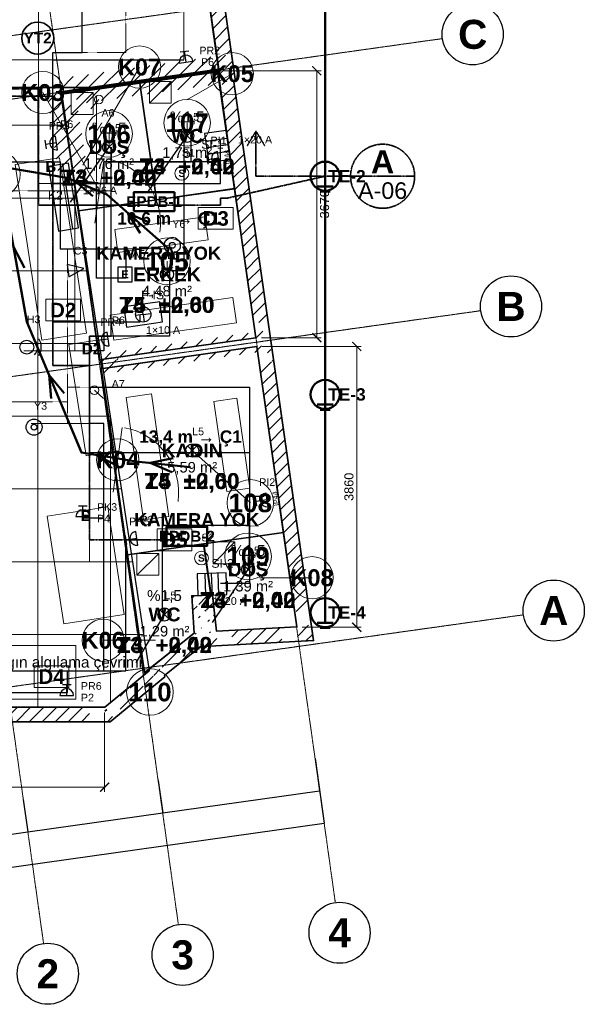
# Model space of a CAD drawing. Header units: millimetres. Extents: x -4770 to 15512, y -5017 to 16972.
# Tile 3 of 4: x 7753 to 15512, y -4085 to 9452. Entities that reach past the tile are written whole.
import ezdxf
from ezdxf.enums import TextEntityAlignment as Align

# ---------------------------------------------------------------- set-up
doc = ezdxf.new("R2010")
doc.units = ezdxf.units.MM
doc.linetypes.add('DASHDOT', pattern=[3.556, 2.54, -0.508, 0, -0.508])
doc.linetypes.add('DASHED', pattern=[1.524, 1.27, -0.254])
for name, color, linetype, lineweight in [('A-DUVAR-MEVCUT', 8, 'Continuous', 35), ('A-DUVAR-YENI', 1, 'Continuous', 35), ('A-EKIPMAN', 9, 'Continuous', 18), ('A-KAPI', 8, 'Continuous', 18), ('A-KESIT-HAT', 1, 'DASHDOT', 35), ('A-MAHAL', 250, 'Continuous', 18), ('A-MOBILYA', 9, 'Continuous', 18), ('A-TAVAN-KAPAK', 150, 'Continuous', 18), ('A-TAVAN-SINIR', 150, 'Continuous', 25), ('A-TAVAN-YAZI', 150, 'Continuous', 13), ('A-YANGIN-EKIP', 1, 'Continuous', 35), ('A-YANGIN-KACIS', 3, 'Continuous', 50), ('A-YAZI', 7, 'Continuous', 13), ('A-ZEMIN-DERZ', 253, 'Continuous', 13), ('A-ZEMIN-SINIR', 30, 'Continuous', 25), ('A-ZEMIN-YAZI', 30, 'Continuous', 13), ('E-AYD-ACIL', 3, 'Continuous', 25), ('E-AYD-ANAHTAR', 2, 'Continuous', 18), ('E-AYD-DOWNLIGHT', 2, 'Continuous', 25), ('E-AYD-LINYE', 2, 'Continuous', 25), ('E-AYD-SORTI', 2, 'DASHED', 18), ('E-KUVVET-CIHAZ', 5, 'Continuous', 25), ('E-KUVVET-LINYE', 5, 'Continuous', 25), ('E-KUVVET-PRIZ', 5, 'Continuous', 25), ('E-TOPRAK-BARA', 3, 'Continuous', 50), ('E-TOPRAK-ELEKTROT', 3, 'Continuous', 50), ('E-TOPRAK-ILETKEN', 3, 'DASHDOT', 35), ('E-TOPRAK-SERIT', 3, 'Continuous', 50), ('E-TOPRAK-YAZI', 3, 'Continuous', 13), ('E-YAZI', 7, 'Continuous', 13), ('E-ZAYIF-KAMERA', 6, 'Continuous', 25), ('E-ZAYIF-LINYE', 6, 'DASHED', 13), ('E-ZAYIF-SES', 6, 'Continuous', 25), ('E-ZAYIF-TAVA', 6, 'Continuous', 18), ('E-ZAYIF-YANGIN', 1, 'Continuous', 25), ('G-AKS-BALON', 8, 'Continuous', 25), ('G-AKS-HAT', 8, 'DASHDOT', 18), ('G-OLCU', 7, 'Continuous', 13), ('G-OLCU-ZINCIR', 7, 'Continuous', 13)]:
    doc.layers.add(name, color=color, linetype=linetype, lineweight=lineweight)
doc.styles.add('GYM', font='arial.ttf')
doc.styles.add('GYM-B', font='arialbd.ttf')
doc.styles.add('OpenSansCondensed-Light', font='OpenSansCondensed-Light.ttf')
doc.dimstyles.new('EZDXF', dxfattribs={"dimtxt": 0.25, "dimasz": 0.175, "dimexe": 0.375, "dimexo": 0.125, "dimgap": 0.1, "dimtad": 1, "dimlfac": 100, "dimzin": 12, "dimdsep": 46, "dimtxsty": 'OpenSansCondensed-Light', "dimblk": 'ARCHTICK', "dimcen": 2.5, "dimazin": 3, "dimtfac": 0.5, "dimtmove": 2, "dimatfit": 3})
doc.dimstyles.new('GYM-50', dxfattribs={"dimscale": 50, "dimtxt": 2.5, "dimasz": 2.5, "dimexe": 1.25, "dimexo": 1.5, "dimgap": 0.9, "dimtad": 1, "dimdec": 0, "dimtxsty": 'GYM', "dimblk": 'ARCHTICK', "dimcen": 2.5, "dimclrd": 7, "dimclre": 7, "dimclrt": 7, "dimazin": 3, "dimtfac": 1, "dimtmove": 0, "dimatfit": 3, "dimlwd": 18, "dimlwe": 13})

# ---------------------------------------------------------------- blocks, each defined once
blk = doc.blocks.new('_ARCHTICK')
at = {"color": 0, "linetype": 'BYBLOCK', "const_width": 0.15}
blk.add_lwpolyline([(-0.5, -0.5), (0.5, 0.5)], dxfattribs=at)
blk = doc.blocks.new('E_DOWNLIGHT')
for p, q in [((-64, -64), (64, 64)), ((-64, 64), (64, -64))]:
    blk.add_line(p, q)
blk.add_circle((0, 0), 90)
at = {"style": 'GYM'}
blk.add_attdef('LINYE', (0, 210), '', height=105, dxfattribs=at)
blk = doc.blocks.new('E_ACIL')
blk.add_lwpolyline([(-100, -100), (100, -100), (100, 100), (-100, 100)], close=True)
at = {"style": 'GYM-B'}
blk.add_text('E', height=110, dxfattribs=at).set_placement((0, 0), align=Align.MIDDLE_CENTER)
at = {"style": 'GYM'}
blk.add_attdef('KOD', (0, 230), '', height=105, dxfattribs=at)
blk = doc.blocks.new('E_ANAHTAR')
blk.add_line((0, 0), (130, 110))
blk.add_circle((0, 0), 60)
at = {"style": 'GYM'}
blk.add_attdef('KOD', (0, 240), '', height=105, dxfattribs=at)
blk = doc.blocks.new('E_SENSOR')
blk.add_circle((0, 0), 95)
at = {"style": 'GYM-B'}
blk.add_text('S', height=100, dxfattribs=at).set_placement((0, 0), align=Align.MIDDLE_CENTER)
at = {"style": 'GYM'}
blk.add_attdef('KOD', (0, 230), '', height=105, dxfattribs=at)
blk = doc.blocks.new('E_PRIZ')
for p, q in [((-60, 150), (60, 150)), ((0, 0), (0, 150)), ((-95, 0), (95, 0))]:
    blk.add_line(p, q)
blk.add_arc((0, 0), 95, 0, 180)
at = {"style": 'GYM'}
for tag, p in [('KOD', (195, 80)), ('LINYE', (195, -80))]:
    blk.add_attdef(tag, p, '', height=105, dxfattribs=at)
blk = doc.blocks.new('E_PRIZ_IP44')
for p, q in [((-60, 150), (60, 150)), ((0, 0), (0, 150)), ((-95, 0), (95, 0))]:
    blk.add_line(p, q)
blk.add_arc((0, 0), 95, 0, 180)
at = {"style": 'GYM'}
blk.add_text('IP44', height=70, dxfattribs=at).set_placement((0, -120), align=Align.MIDDLE_CENTER)
blk.add_attdef('KOD', (205, 80), '', height=105, dxfattribs=at)
blk = doc.blocks.new('M_KLIMA_IC')
blk.add_line((-450, -60), (450, -60))
blk.add_lwpolyline([(-450, -140), (450, -140), (450, 140), (-450, 140)], close=True)
at = {"style": 'GYM'}
for tag, p, height in [('KOD', (0, 215), 120), ('KAPASITE', (0, -270), 105)]:
    blk.add_attdef(tag, p, '', height=height, dxfattribs=at)
blk = doc.blocks.new('M_ISITICI')
for p, q in [((-90, -150), (-90, 150)), ((0, -150), (0, 150)), ((90, -150), (90, 150))]:
    blk.add_line(p, q)
blk.add_lwpolyline([(-200, -150), (200, -150), (200, 150), (-200, 150)], close=True)
at = {"style": 'GYM'}
for tag, p, height in [('KOD', (0, 225), 120), ('GUC', (0, -285), 105)]:
    blk.add_attdef(tag, p, '', height=height, dxfattribs=at)
blk = doc.blocks.new('M_FAN')
for q in [(-105, 0), (0, 105), (105, 0), (0, -105)]:
    blk.add_line((0, 0), q)
blk.add_lwpolyline([(-250, -140), (250, -140), (250, 140), (-250, 140)], close=True)
blk.add_circle((0, 0), 105)
at = {"style": 'GYM'}
for tag, p, height in [('KOD', (0, 210), 120), ('TANIM', (0, -270), 105)]:
    blk.add_attdef(tag, p, '', height=height, dxfattribs=at)
blk = doc.blocks.new('E_KAMERA')
blk.add_lwpolyline([(-110, -85), (110, 0), (-110, 85)], close=True)
at = {"style": 'GYM'}
blk.add_attdef('KOD', (0, 210), '', height=105, dxfattribs=at)
blk = doc.blocks.new('E_HOPARLOR')
blk.add_circle((0, 0), 95)
for radius, start, end in [(150, -45, 45), (200, -35, 35)]:
    blk.add_arc((0, 0), radius, start, end)
at = {"style": 'GYM'}
blk.add_attdef('KOD', (0, 330), '', height=105, dxfattribs=at)
blk = doc.blocks.new('E_DEDEKTOR')
for radius in [110, 40]:
    blk.add_circle((0, 0), radius)
at = {"style": 'GYM'}
blk.add_attdef('KOD', (0, 240), '', height=105, dxfattribs=at)

msp = doc.modelspace()

# ---------------------------------------------------------------- hatches: boundary and pattern name
at = {"layer": 'A-DUVAR-MEVCUT'}
h = msp.add_hatch(dxfattribs=at)
h.set_pattern_fill('ANSI31', scale=40)
h.paths.add_polyline_path([(11012, 4959), (11563, 1104), (11760.98784, 1132.29865), (11209.98784, 4987.29865)])
h.paths.add_polyline_path([(11353, 1092.99729), (11563, 1104), (11532.98444, 1314), (11735.01704, 1314), (11773, 1048.25716), (11773, 914.72839), (11377.37373, 894), (11353, 894)])
h.paths.add_polyline_path([(11563, 1104), (10456, 1046), (10466.46442, 846.27395), (11573.46442, 904.27395)])
h.paths.add_polyline_path([(10432.29032, 1256), (10456, 1046), (10666, 1057.00271), (10666, 856.72839), (10278.39157, 836.42009), (10275.47486, 862.25383), (10246, 838.72565), (10246, 1256)])
h.paths.add_polyline_path([(10456, 1046), (10400, 1542), (10201.26266, 1519.56191), (10257.26266, 1023.56191)])
h.paths.add_polyline_path([(10190, 1332), (10190, 1534.60563), (10400, 1542), (10423.70968, 1332)])
h.paths.add_polyline_path([(10400, 1542), (10116, 1532), (10123.03789, 1332.12387), (10407.03789, 1342.12387)])
h.paths.add_polyline_path([(10326, 1322), (10129.89105, 1322), (10116, 1532), (10326, 1539.39437)])
h.paths.add_polyline_path([(10116, 1532), (10150, 1018), (10349.56388, 1031.20072), (10315.56388, 1545.20072)])
h.paths.add_polyline_path([(9940, 850.36842), (10150, 1018), (10136.10895, 1228), (10360, 1228), (10360, 840.69587), (10278.39157, 836.42009), (10275.47486, 862.25383), (10207.50852, 808), (9940, 808)])
h.paths.add_polyline_path([(10150, 1018), (9527.47436, 521.07164), (9652.24609, 364.7642), (10274.77173, 861.69256)])
h.paths.add_polyline_path([(9317.47436, 322.81752), (9531, 498), (9527.47436, 521.07164), (9737.47436, 688.70322), (9737.47436, 408.70048), (9618.47696, 311.07164), (9317.47436, 311.07164)])
h.paths.add_polyline_path([(9527.47436, 521.07164), (9531, 498), (9728.70495, 528.21182), (9725.17931, 551.28346)])
h.paths.add_polyline_path([(9321, 325.71005), (9531, 498), (9527.47436, 521.07164), (9741, 691.51754), (9741, 411.59301), (9590.35551, 288), (9321, 288)])
h.paths.add_polyline_path([(9531, 498), (8924, 0), (9050.85552, -154.62108), (9657.85552, 343.37892)])
h.paths.add_polyline_path([(9134, -86.40699), (8995.54426, -200), (8714, -200), (8714, 0), (8924, 0), (9134, 172.28995)])
h.paths.add_polyline_path([(8924, 0), (3241, 0), (3241, -200), (8924, -200)])
h.paths.add_polyline_path([(3067.59807, 210), (3241, 0), (3451, 0), (3451, -200), (3146.77475, -200), (3031, -59.78993), (3031, 210)])
h.paths.add_polyline_path([(3241, 0), (1957, 1555), (1802.78013, 1427.65703), (3086.78013, -127.34297)])
h.paths.add_polyline_path([(1858.5625, 1345), (1957, 1555), (2130.40193, 1345)])
h.paths.add_polyline_path([(1957, 1555), (1732, 1075), (1913.09179, 990.11322), (2138.09179, 1470.11322)])
h.paths.add_polyline_path([(1522, 904.11387), (1522, 1106.32697), (1732, 1075), (1830.4375, 1285), (1942, 1285), (1942, 1051.78408), (1854.44496, 865), (1784.19936, 865)])
h.paths.add_polyline_path([(1732, 1075), (579, 1247), (549.49132, 1049.18888), (1702.49132, 877.18888)])
h.paths.add_polyline_path([(557.26033, 1457), (579, 1247), (789, 1215.67303), (789, 1037), (631.19936, 1037), (396.03926, 1072.08026), (369, 1333.27294), (369, 1457)])
h.paths.add_polyline_path([(579, 1247), (0, 6840), (-198.93685, 6819.40561), (380.06315, 1226.40561)])
h.paths.add_polyline_path([(210, 6856.82218), (0, 6840), (21.73967, 6630), (-179.32916, 6630), (-210, 6926.27294), (-210, 7023.81848), (116.83741, 7050), (210, 7050)])
h.paths.add_polyline_path([(0, 6840), (1136, 6931), (1120.03003, 7130.36138), (-15.96997, 7039.36138)])
h.paths.add_polyline_path([(1094.75781, 7141), (1136, 6931), (926, 6914.17782), (926, 7141)])
h.paths.add_polyline_path([(1136, 6931), (853, 8372), (656.74886, 8333.45796), (939.74886, 6892.45796)])
h.paths.add_polyline_path([(1063, 8394.4824), (853, 8372), (894.24219, 8162), (690.42172, 8162), (643, 8403.46539), (643, 8550.6605), (935.73101, 8582), (1063, 8582)])
h.paths.add_polyline_path([(853, 8372), (6392, 8965), (6370.70986, 9163.8636), (831.70986, 8570.8636)])
h.paths.add_polyline_path([(6359.19864, 9175), (6392, 8965), (6182, 8942.5176), (6182, 9175)])
h.paths.add_polyline_path([(6392, 8965), (5840, 12499), (5642.39599, 12468.13486), (6194.39599, 8934.13486)])
h.paths.add_polyline_path([(6050, 12524.49073), (5840, 12499), (5872.80136, 12289), (5670.37631, 12289), (5630, 12547.49617), (5630, 12674.9773), (5910.28884, 12709), (6050, 12709)])
h.paths.add_polyline_path([(5840, 12499), (9885, 12990), (9860.90001, 13188.54267), (5815.90001, 12697.54267)])
h.paths.add_polyline_path([(9915.16355, 12780), (9885, 12990), (9675, 12964.50927), (9675, 13165.9773), (9955.28884, 13200), (10056.88905, 13200), (10095, 12934.6698), (10095, 12780)])
h.paths.add_polyline_path([(9885, 12990), (10491, 8771), (10688.96826, 8799.43536), (10082.96826, 13018.43536)])
h.paths.add_polyline_path([(10500.33896, 8561), (10473, 8753), (10281, 8725.32836), (10281, 8741.19293), (10491, 8771), (10460.83645, 8981), (10662.88905, 8981), (10701, 8715.6698), (10701, 8598.80247), (10697.05334, 8598.24229), (10701, 8570.52514), (10701, 8561)])
h.paths.add_polyline_path([(10491, 8771), (8314, 8462), (8342.10598, 8263.98471), (10519.10598, 8572.98471)])
h.paths.add_polyline_path([(8524, 8472.10401), (8329, 8444), (8356.21177, 8252), (8346.09066, 8252), (8314, 8462), (8524, 8491.80707)])
h.paths.add_polyline_path([(8314, 8462), (8485.61987, 7338.92633), (8683.32482, 7369.13815), (8511.70495, 8492.21182)])
h.paths.add_polyline_path([(8455.85699, 7548.92633), (8485.61987, 7338.92633), (8453.52921, 7548.92633)])
h.paths.add_polyline_path([(8485.61987, 7338.92633), (8329, 8444), (8130.97892, 8415.93487), (8287.59879, 7310.8612)])
h.paths.add_polyline_path([(8539, 8474.26586), (8329, 8444), (8358.76288, 8234), (8348.84129, 8234), (8314, 8462), (8539, 8493.93615)])
h.paths.add_polyline_path([(8329, 8444), (10473, 8753), (10444.47015, 8950.95466), (8300.47015, 8641.95466)])
h.paths.add_polyline_path([(10502.90199, 8543), (10473, 8753), (10263, 8722.73414), (10263, 8738.63803), (10491, 8771), (10463.4219, 8963), (10665.4745, 8963), (10683, 8840.98663), (10683, 8543)])
h.paths.add_polyline_path([(10473, 8753), (10996, 5080), (11194.00282, 5108.1937), (10671.00282, 8781.1937)])
h.paths.add_polyline_path([(11024.72088, 4870), (11012, 4959), (10786, 4926.84981), (10786, 5050.16768), (10996, 5080), (10966.09801, 5290), (11168.11534, 5290), (11206, 5023.93814), (11206, 4870)])
h.paths.add_polyline_path([(10996, 5080), (8876.81642, 4778.95156), (8904.94574, 4580.93959), (11024.12932, 4881.98803)])
h.paths.add_polyline_path([(9086.81642, 4685.12827), (8895.31677, 4657.88601), (8876.81642, 4778.95156), (9086.81642, 4808.78389)])
h.paths.add_polyline_path([(8876.81642, 4778.95156), (8895.31677, 4657.88601), (9093.02171, 4688.09783), (9074.52136, 4809.16338)])
h.paths.add_polyline_path([(9105.31677, 4687.76008), (8895.31677, 4657.88601), (8876.81642, 4778.95156), (9105.31677, 4811.41202)])
h.paths.add_polyline_path([(8895.31677, 4657.88601), (11012, 4959), (10983.8321, 5157.00649), (8867.14886, 4855.8925)])
h.paths.add_polyline_path([(11042.01556, 4749), (11012, 4959), (10802, 4929.12593), (10802, 5052.44061), (10996, 5080), (10983.32725, 5169), (11185.34458, 5169), (11222, 4911.57103), (11222, 4910.09728), (11221.04179, 4909.96115), (11222, 4903.25716), (11222, 4749)])

# ---------------------------------------------------------------- linework, layer by layer
msp.add_lwpolyline([(11221.04179, 4909.96115), (11791.94357, 915.72091), (10278.39157, 836.42009), (10275.47486, 862.25383), (9742.65371, 436.93168), (9745.91018, 415.62146), (8995.54426, -200), (3146.77475, -200), (2003.97522, 1183.99787), (1849.85398, 855.2059), (396.03926, 1072.08026), (-220.01508, 7023.01622), (896.54259, 7112.45878), (614.68743, 8547.62938), (6162.00312, 9141.51965), (5610.45834, 12672.60525), (10055.14799, 13212.12135), (10717.45096, 8601.13749), (10697.05334, 8598.24229), (11222.20569, 4910.1265)], close=True, dxfattribs=at)
msp.add_lwpolyline([(9885, 12990), (10491, 8771), (8314, 8462), (8485.61987, 7338.92633), (8329, 8444), (10473, 8753), (10996, 5080), (8876.81642, 4778.95156), (8895.31677, 4657.88601), (11012, 4959), (11563, 1104), (10456, 1046), (10400, 1542), (10116, 1532), (10150, 1018), (9527.47436, 521.07164), (9531, 498), (8924, 0), (3241, 0)], dxfattribs=at)
at = {"layer": 'A-DUVAR-YENI'}
for points in [[(10473, 8753), (8329, 8444), (8849, 4775), (10996, 5080)], [(10475.81937, 8733.19972), (10704.18837, 7129.37691), (9632.65354, 6976.80062), (9404.28454, 8580.62343)], [(9403.29452, 8580.48246), (9631.66352, 6976.65965), (8558.61802, 6823.86825), (8331.29042, 8427.83935)], [(11012, 4959), (8868, 4654), (9466, 472), (10150, 1018), (10116, 1532), (10400, 1542), (10456, 1046), (11563, 1104)], [(11377.47369, 2402.01073), (11563, 1104), (10456, 1046), (10400, 1542), (10381.78418, 1541.3586), (10281.13339, 2245.24089)], [(10280.14346, 2245.09933), (10380.77907, 1541.32321), (10116, 1532), (10150, 1018), (9496.83309, 496.61238), (9463.16892, 491.79861), (9233.85158, 2095.4861)]]:
    msp.add_lwpolyline(points, close=True, dxfattribs=at)
at = {"layer": 'A-EKIPMAN'}
for points in [[(8301.8949, 7552.8534), (7689.02869, 7459.07169), (8058.1051, 5047.1466), (8670.97131, 5140.92831)], [(8815.52917, 5045.57862), (8430.01656, 4986.5869), (8664.47083, 3454.42138), (9049.98344, 3513.4131)], [(9188.61305, 1272.15913), (8961.72182, 2754.89996), (8131.38695, 2627.84087), (8358.27818, 1145.10004)], [(8525, 110), (8525, 850), (6075, 850), (6075, 110)]]:
    msp.add_lwpolyline(points, close=True, dxfattribs=at)
at = {"layer": 'A-KAPI'}
for p, q in [((8787.3721, 6654.37937), (8912.6279, 7545.62063)), ((9037.3721, 2954.37937), (9162.6279, 3845.62063))]:
    msp.add_line(p, q, dxfattribs=at)
for centre in [(8787.3721, 6654.37937), (9037.3721, 2954.37937)]:
    msp.add_arc(centre, 900, -8, 80, dxfattribs=at)
at = {"layer": 'A-KESIT-HAT'}
for p, q in [((11000, 7920), (10880, 7720)), ((11000, 7300), (11000, 7920)), ((11000, 7920), (11120, 7720)), ((12300, 7300), (11000, 7300)), ((12300, 7300), (13180, 7300))]:
    msp.add_line(p, q, dxfattribs=at)
msp.add_circle((12740, 7300), 440, dxfattribs=at)
at = {"layer": 'A-MAHAL'}
for p, q in [((8620, 7450), (9400, 8800.99963)), ((10050, 8350), (10673.53829, 8710)), ((8850, 7100), (8070, 8450.99963)), ((10054.23645, 7855.00017), (10054.23645, 8035.00017)), ((8981.23664, 7702.2495), (8981.23664, 7882.2495)), ((9777.09054, 5951.43909), (9777.09054, 6131.43909)), ((10122.70129, 3528.50033), (10922.70129, 2808.50033)), ((9100, 3400), (9100, 3400)), ((10890.77574, 1893.62044), (10890.77574, 2073.62044)), ((11050, 1780), (11770, 1780)), ((9620, 920), (8900, 920))]:
    msp.add_line(p, q, dxfattribs=at)
for points in [[(10207.46134, 6570), (10687.46134, 6570), (10687.46134, 6870), (10207.46134, 6870)], [(8110, 5310), (8590, 5310), (8590, 5610), (8110, 5610)], [(9640, 2150), (10120, 2150), (10120, 2450), (9640, 2450)], [(7950, 270), (8430, 270), (8430, 570), (7950, 570)]]:
    msp.add_lwpolyline(points, close=True, dxfattribs=at)
for centre, radius in [((9400, 8800.99963), 290), ((10673.53829, 8710), 290), ((8070, 8450.99963), 290), ((10054.23645, 8035.00017), 320), ((8981.23664, 7882.2495), 320), ((7439.23048, 7330), 320), ((9777.09054, 6131.43909), 320), ((9100, 3400), 290), ((10922.70129, 2808.50033), 320), ((10890.77574, 2073.62044), 320), ((11770, 1780), 290), ((8900, 920), 290), ((9542.088, 208.58984), 320)]:
    msp.add_circle(centre, radius, dxfattribs=at)
at = {"layer": 'A-MOBILYA'}
for points in [[(9058.45138, 6566.50755), (9103.4583, 6249.68839), (10341.03313, 6425.49665), (10296.02621, 6742.31581)], [(8998.13474, 5391.34292), (9047.36105, 5044.82197), (10730.46282, 5283.9212), (10681.23651, 5630.44215)], [(9561.81032, 4306.5688), (9215.33462, 4257.02493), (9455.97628, 2574.143), (9802.45197, 2623.68687)], [(10737.02973, 4247.3292), (10420.25195, 4202.03195), (10597.19435, 2964.61876), (10913.97212, 3009.91602)]]:
    msp.add_lwpolyline(points, close=True, dxfattribs=at)
at = {"layer": 'A-TAVAN-KAPAK'}
for p, q in [((9534.28454, 8303.19972), (9834.28454, 8603.19972)), ((8461.29042, 8150.48246), (8761.29042, 8450.48246)), ((10411.13339, 1972.01073), (10711.13339, 2272.01073)), ((9363.85158, 1815.09933), (9663.85158, 2115.09933))]:
    msp.add_line(p, q, dxfattribs=at)
for points in [[(9534.28454, 8303.19972), (9834.28454, 8303.19972), (9834.28454, 8603.19972), (9534.28454, 8603.19972)], [(8461.29042, 8150.48246), (8761.29042, 8150.48246), (8761.29042, 8450.48246), (8461.29042, 8450.48246)], [(10411.13339, 1972.01073), (10711.13339, 1972.01073), (10711.13339, 2272.01073), (10411.13339, 2272.01073)], [(9363.85158, 1815.09933), (9663.85158, 1815.09933), (9663.85158, 2115.09933), (9363.85158, 2115.09933)]]:
    msp.add_lwpolyline(points, close=True, dxfattribs=at)
at = {"layer": 'A-TAVAN-SINIR'}
for points in [[(5550, 8520), (5550, 8874.85629), (6392, 8965), (5840, 12499), (9885, 12990), (10491, 8771), (8722.62783, 8520)], [(8924, 0), (7400, 0), (7400, 6700), (2600, 6700), (2600, 8559.03214), (5550, 8874.85629), (5550, 8520), (8722.62783, 8520), (8314, 8462), (9531, 498)], [(10475.81937, 8733.19972), (10704.18837, 7129.37691), (9632.65354, 6976.80062), (9404.28454, 8580.62343)], [(9403.29452, 8580.48246), (9631.66352, 6976.65965), (8558.61802, 6823.86825), (8331.29042, 8427.83935)], [(10996, 5080), (8849, 4775), (8558.75834, 6822.87818), (8558.75899, 6822.87824), (10704.32934, 7128.3869)], [(8868, 4654), (11012, 4959), (11377.3322, 2403.00067), (11377.33214, 2403.00066), (9233.71003, 2096.47603)], [(11377.47369, 2402.01073), (11563, 1104), (10456, 1046), (10400, 1542), (10381.78418, 1541.3586), (10281.13339, 2245.24089)], [(10280.14346, 2245.09933), (10380.77907, 1541.32321), (10116, 1532), (10150, 1018), (9496.83309, 496.61238), (9463.16892, 491.79861), (9233.85158, 2095.4861)]]:
    msp.add_lwpolyline(points, close=True, dxfattribs=at)
at = {"layer": 'A-YANGIN-EKIP'}
msp.add_circle((8000, 9200), 220, dxfattribs=at)
at = {"layer": 'A-YANGIN-KACIS'}
for p, q in [((8508.93562, 7234.4451), (8756.31596, 7027.20408)), ((8508.93562, 7234.4451), (8830.20211, 7203.88836)), ((9240.02919, 6794.09189), (9407.76251, 6518.39024)), ((9240.02919, 6794.09189), (9534.47039, 6661.9925)), ((7668.71864, 6327.26104), (7816.57481, 6040.40842)), ((8155.76923, 4566.15385), (8185.91141, 4244.8482)), ((8155.76923, 4566.15385), (8362.69088, 4318.50631)), ((8797.26069, 3468.43829), (9116.70155, 3514.30122)), ((8797.26069, 3468.43829), (9086.44462, 3325.19539)), ((9546.01534, 3359.0917), (9862.61623, 3421.61968)), ((9546.01534, 3359.0917), (9842.30361, 3231.18887))]:
    msp.add_line(p, q, dxfattribs=at)
for points in [[(9800, 6300), (8950, 7050), (8400, 7280), (6800, 7550), (4200, 6700), (2000, 5700), (450, 4350)], [(10100, 3300), (9350, 3380), (8600, 3500), (7850, 5300), (7550, 7000), (5000, 7500), (2200, 6100), (450, 4350)]]:
    msp.add_lwpolyline(points, dxfattribs=at)
at = {"layer": 'A-ZEMIN-DERZ'}
for p, q in [((8000, 0), (8000, 8520)), ((2600, 8000), (8384.59945, 8000)), ((2600, 7000), (8537.4121, 7000)), ((7400, 6000), (8690.22476, 6000)), ((7400, 5000), (8843.03742, 5000)), ((7400, 4000), (8995.85008, 4000)), ((9000, 62.35255), (9000, 3972.84306)), ((7400, 3000), (9148.66273, 3000)), ((7400, 2000), (9301.47539, 2000)), ((7400, 1000), (9454.28805, 1000)), ((7400, 0), (8924, 0))]:
    msp.add_line(p, q, dxfattribs=at)
at = {"layer": 'A-ZEMIN-SINIR'}
for p, q in [((9524.28454, 7096.80062), (10054.23645, 7855.00017)), ((8451.29042, 6943.86825), (8981.23664, 7702.2495)), ((10401.13339, 1166), (10890.77574, 1893.62044)), ((9353.85158, 611.79861), (9742.088, 1275))]:
    msp.add_line(p, q, dxfattribs=at)
for points in [[(5550, 8520), (5550, 8874.85629), (6392, 8965), (5840, 12499), (9885, 12990), (10491, 8771), (8722.62783, 8520)], [(8924, 0), (7400, 0), (7400, 6700), (2600, 6700), (2600, 8559.03214), (5550, 8874.85629), (5550, 8520), (8722.62783, 8520), (8314, 8462), (9531, 498)], [(10475.81937, 8733.19972), (10704.18837, 7129.37691), (9632.65354, 6976.80062), (9404.28454, 8580.62343)], [(9403.29452, 8580.48246), (9631.66352, 6976.65965), (8558.61802, 6823.86825), (8331.29042, 8427.83935)], [(10996, 5080), (8849, 4775), (8558.75834, 6822.87818), (8558.75899, 6822.87824), (10704.32934, 7128.3869)], [(8868, 4654), (11012, 4959), (11377.3322, 2403.00067), (11377.33214, 2403.00066), (9233.71003, 2096.47603)], [(11377.47369, 2402.01073), (11563, 1104), (10456, 1046), (10400, 1542), (10381.78418, 1541.3586), (10281.13339, 2245.24089)], [(10280.14346, 2245.09933), (10380.77907, 1541.32321), (10116, 1532), (10150, 1018), (9496.83309, 496.61238), (9463.16892, 491.79861), (9233.85158, 2095.4861)]]:
    msp.add_lwpolyline(points, close=True, dxfattribs=at)
at = {"layer": 'E-AYD-LINYE'}
for p, q in [((8610, 9000), (8610, 10300)), ((8210, 7200), (8210, 9000)), ((8210, 9000), (8610, 9000)), ((2310, 8400), (8210, 8400)), ((8210, 8400), (8210, 7200)), ((10110, 7900), (10010, 7900)), ((10010, 7900), (10010, 6000)), ((10110, 7500), (10110, 7900)), ((9010, 7200), (9010, 7700)), ((9010, 7700), (9010, 7500)), ((5610, 7500), (8310, 7500)), ((8310, 7500), (8310, 6300)), ((9010, 7500), (10110, 7500)), ((8210, 7200), (9010, 7200)), ((8810, 7200), (8210, 7200)), ((8810, 5900), (8810, 7200)), ((8310, 6300), (9210, 6300)), ((9210, 6300), (9210, 5900)), ((10010, 6000), (9810, 6000)), ((9810, 6000), (9810, 5100)), ((9210, 5900), (8810, 5900)), ((9810, 5100), (8710, 5100)), ((8710, 5100), (8710, 3500)), ((8710, 3500), (10110, 3500)), ((10110, 3500), (10910, 3500)), ((10910, 3500), (10910, 1900)), ((10910, 2500), (9710, 2500)), ((9710, 2500), (9710, 1300)), ((10910, 1900), (10910, 2500))]:
    msp.add_line(p, q, dxfattribs=at)
at = {"layer": 'E-AYD-SORTI'}
for p, q in [((9210, 9000), (9210, 9600)), ((8210, 7200), (8210, 9000)), ((8210, 9000), (9210, 9000)), ((8810, 8400), (8810, 7200)), ((8810, 7200), (8210, 7200)), ((8810, 4400), (8410, 4400)), ((8410, 4400), (8410, 4200)), ((8410, 4200), (6210, 4200))]:
    msp.add_line(p, q, dxfattribs=at)
at = {"layer": 'E-KUVVET-LINYE'}
for p, q in [((8210, 7800), (8210, 8900)), ((8210, 8900), (10010, 8900)), ((2310, 8400), (8210, 8400)), ((2310, 8400), (8210, 8400)), ((2310, 8400), (8210, 8400)), ((2310, 8400), (8210, 8400)), ((2310, 8400), (8210, 8400)), ((8210, 8400), (8210, 7200)), ((8210, 8400), (8210, 7000)), ((8210, 8400), (8210, 7200)), ((8210, 8400), (8210, 4700)), ((8210, 8400), (8210, 5300)), ((8210, 7200), (8210, 7800)), ((10510, 7200), (10510, 7700)), ((10510, 7500), (8910, 7500)), ((8910, 7500), (8910, 4900)), ((10510, 7200), (10510, 7500)), ((9010, 7200), (8210, 7200)), ((8210, 7200), (10510, 7200)), ((8210, 7200), (10510, 7200)), ((9010, 5100), (9010, 7200)), ((8210, 7000), (8310, 7000)), ((8210, 5300), (9410, 5300)), ((9410, 5300), (9410, 5400)), ((8710, 3900), (8710, 5100)), ((8710, 5100), (9010, 5100)), ((8910, 4900), (8710, 4900)), ((8710, 4900), (8710, 4400)), ((8210, 4700), (8710, 4700)), ((8710, 4700), (8710, 4400)), ((8710, 4400), (10910, 4400)), ((8710, 4400), (10910, 4400)), ((10910, 4400), (10910, 2900)), ((10910, 4400), (10910, 1700)), ((8910, 3900), (8710, 3900)), ((8910, 500), (8910, 3900)), ((10910, 2900), (11110, 2900)), ((8910, 2600), (8610, 2600)), ((8910, 500), (8910, 2600)), ((9210, 500), (9210, 2300)), ((9210, 2300), (9410, 2300)), ((10910, 1700), (10510, 1700)), ((3210, 500), (8910, 500)), ((7310, 500), (8910, 500)), ((8410, 200), (8410, 500)), ((8410, 500), (9210, 500)), ((6010, 200), (8410, 200))]:
    msp.add_line(p, q, dxfattribs=at)
at = {"layer": 'E-TOPRAK-BARA'}
for points in [[(9320, 6820), (9880, 6820), (9880, 7080), (9320, 7080)], [(9770, 2220), (10330, 2220), (10330, 2480), (9770, 2480)]]:
    msp.add_lwpolyline(points, close=True, dxfattribs=at)
at = {"layer": 'E-TOPRAK-ELEKTROT'}
for p, q in [((11950, 7160), (11950, 7440)), ((11840, 7160), (12060, 7160)), ((11880, 7090), (12020, 7090)), ((11950, 4160), (11950, 4440)), ((11840, 4160), (12060, 4160)), ((11880, 4090), (12020, 4090)), ((11950, 1160), (11950, 1440)), ((11840, 1160), (12060, 1160)), ((11880, 1090), (12020, 1090))]:
    msp.add_line(p, q, dxfattribs=at)
for centre in [(11950, 7300), (11950, 4300), (11950, 1300)]:
    msp.add_circle(centre, 200, dxfattribs=at)
at = {"layer": 'E-TOPRAK-ILETKEN'}
msp.add_line((11950, 7300), (10610, 7000), dxfattribs=at)
for points in [[(10610, 7000), (10510, 7000), (10510, 6900), (8010, 6900), (8010, 8500), (3010, 8500), (3010, 7700), (2910, 7700)], [(2910, 7700), (2910, 8400), (8210, 8400), (8210, 6900), (9610, 6900)], [(2910, 7700), (2910, 8400), (8210, 8400), (8210, 4700), (8710, 4700), (8710, 2300), (10010, 2300)]]:
    msp.add_lwpolyline(points, dxfattribs=at)
at = {"layer": 'E-TOPRAK-SERIT'}
msp.add_lwpolyline([(11950, 10300), (11950, 7300), (11950, 4300), (11950, 1300)], dxfattribs=at)
at = {"layer": 'E-ZAYIF-LINYE'}
for p, q in [((5910, 7100), (9010, 7100)), ((9010, 7100), (9010, 6300)), ((9810, 6300), (8410, 6300)), ((8410, 6300), (8410, 3900)), ((9010, 6300), (9810, 6300)), ((8410, 3900), (7910, 3900)), ((7910, 3900), (8910, 3900)), ((8910, 3900), (8910, 500)), ((8910, 500), (4110, 500))]:
    msp.add_line(p, q, dxfattribs=at)
at = {"layer": 'E-ZAYIF-TAVA'}
for p, q in [((10010, 11300), (10010, 8900)), ((8010, 7200), (8010, 10300)), ((10010, 8900), (6510, 8900)), ((8510, 7200), (8010, 7200)), ((8510, 6000), (8510, 7200)), ((8510, 4900), (8510, 6000)), ((8710, 4900), (7810, 4900)), ((7810, 4900), (8510, 4900)), ((8710, 2000), (8710, 4900)), ((7310, 2000), (8710, 2000))]:
    msp.add_line(p, q, dxfattribs=at)
at = {"layer": 'G-AKS-BALON'}
for centre in [(13978.16993, 9250.74044), (14503.93786, 5509.70723), (15091.55678, 1328.58142), (12148.53164, -3101.41469), (9991.7138, -3404.53567), (8139.34795, -3664.86871)]:
    msp.add_circle(centre, 420, dxfattribs=at)
at = {"layer": 'G-AKS-HAT'}
for p, q in [((12090.07894, -2685.5021), (9444.87559, 16136.0977)), ((9933.2611, -2988.62308), (7288.05775, 15832.97672)), ((8080.89524, -3248.95612), (5435.6919, 15572.64368)), ((-3454.70232, 7673.86408), (13441.92041, 10048.52954)), ((-3334.36538, 6817.62228), (13562.25734, 9192.28774)), ((-2808.59745, 3076.58907), (14088.02527, 5451.25453)), ((-2220.97854, -1104.53675), (14675.64419, 1270.12871))]:
    msp.add_line(p, q, dxfattribs=at)

# ---------------------------------------------------------------- block references
at = {"layer": 'E-AYD-ACIL'}
msp.add_blockref('E_ACIL', (9200, 5950), dxfattribs=at).add_auto_attribs({'KOD': 'AA5'})
at = {"layer": 'E-AYD-ANAHTAR'}
ref = msp.add_blockref('E_ANAHTAR', (8842, 8356), dxfattribs=dict(at, rotation=188.2))
ref.add_attrib('KOD', 'A6', (8876.23094, 8118.4537), dxfattribs={"layer": '0', "height": 105, "style": 'GYM'})
for p, values in [((9980, 7340), {'KOD': 'S1'}), ((10250, 2050), {'KOD': 'S2'})]:
    msp.add_blockref('E_SENSOR', p, dxfattribs=at).add_auto_attribs(values)
ref = msp.add_blockref('E_ANAHTAR', (8779, 4359), dxfattribs=dict(at, rotation=278.1))
ref.add_attrib('KOD', 'A7', (9016.60568, 4392.8163), dxfattribs={"layer": '0', "height": 105, "style": 'GYM'})
at = {"layer": 'E-AYD-DOWNLIGHT'}
for p in [(10054.23645, 7855.00017), (8981.23664, 7702.2495), (9777.09054, 5951.43909), (10122.70129, 3528.50033), (10890.77574, 1893.62044), (9742.088, 1275)]:
    msp.add_blockref('E_DOWNLIGHT', p, dxfattribs=at).add_auto_attribs({'LINYE': 'L5'})
at = {"layer": 'E-KUVVET-CIHAZ'}
ref = msp.add_blockref('M_ISITICI', (10470, 7710), dxfattribs=dict(at, rotation=98.1))
ref.add_attrib('KOD', 'SI-1', (10247.24468, 7678.29722), dxfattribs={"layer": '0', "height": 120, "style": 'GYM'})
ref.add_attrib('GUC', '1×20 A', (10752.15674, 7750.15685), dxfattribs={"layer": '0', "height": 105, "style": 'GYM'})
ref = msp.add_blockref('M_KLIMA_IC', (8354, 7012), dxfattribs=dict(at, rotation=98.7))
ref.add_attrib('KOD', 'K2', (8141.47381, 6979.47892), dxfattribs={"layer": '0', "height": 120, "style": 'GYM'})
ref.add_attrib('KAPASITE', '1×16 A', (8620.89335, 7052.84042), dxfattribs={"layer": '0', "height": 105, "style": 'GYM'})
ref = msp.add_blockref('M_FAN', (9450, 5400), dxfattribs=dict(at, rotation=8.1))
ref.add_attrib('KOD', 'F-IS', (9420.41074, 5607.90497), dxfattribs={"layer": '0', "height": 120, "style": 'GYM'})
ref.add_attrib('TANIM', '1×10 A', (9488.04333, 5132.69361), dxfattribs={"layer": '0', "height": 105, "style": 'GYM'})
ref = msp.add_blockref('M_ISITICI', (10395, 1692), dxfattribs=dict(at, rotation=2))
ref.add_attrib('KOD', 'SI-2', (10387.14761, 1916.86294), dxfattribs={"layer": '0', "height": 120, "style": 'GYM'})
ref.add_attrib('GUC', '1×20 A', (10404.94636, 1407.17361), dxfattribs={"layer": '0', "height": 105, "style": 'GYM'})
at = {"layer": 'E-KUVVET-PRIZ'}
ref = msp.add_blockref('E_PRIZ', (10040, 8869), dxfattribs=dict(at, rotation=8.1))
ref.add_attrib('KOD', 'PR2', (10221.78251, 8975.67763), dxfattribs={"layer": '0', "height": 105, "style": 'GYM'})
ref.add_attrib('LINYE', 'P6', (10244.32671, 8817.27385), dxfattribs={"layer": '0', "height": 105, "style": 'GYM'})
ref = msp.add_blockref('E_PRIZ', (8260, 7758), dxfattribs=dict(at, rotation=98.7))
ref.add_attrib('KOD', 'PR3', (8151.42463, 7938.65544), dxfattribs={"layer": '0', "height": 105, "style": 'GYM'})
ref.add_attrib('LINYE', 'P6', (8309.58365, 7962.85717), dxfattribs={"layer": '0', "height": 105, "style": 'GYM'})
ref = msp.add_blockref('E_PRIZ_IP44', (10483, 7547), dxfattribs=dict(at, rotation=98.1))
ref.add_attrib('KOD', 'PI1', (10374.91335, 7738.68275), dxfattribs={"layer": '0', "height": 105, "style": 'GYM'})
ref = msp.add_blockref('E_PRIZ', (8970, 5062), dxfattribs=dict(at, rotation=98.7))
ref.add_attrib('KOD', 'PR4', (8861.42463, 5242.65544), dxfattribs={"layer": '0', "height": 105, "style": 'GYM'})
ref.add_attrib('LINYE', 'P6', (9019.58365, 5266.85717), dxfattribs={"layer": '0', "height": 105, "style": 'GYM'})
ref = msp.add_blockref('E_PRIZ_IP44', (11152, 2850), dxfattribs=dict(at, rotation=98.1))
ref.add_attrib('KOD', 'PI2', (11043.91335, 3041.68275), dxfattribs={"layer": '0', "height": 105, "style": 'GYM'})
for p, values in [((8620, 2620), {'KOD': 'PK3', 'LINYE': 'P4'}), ((8399, 160), {'KOD': 'PR6', 'LINYE': 'P2'})]:
    msp.add_blockref('E_PRIZ', p, dxfattribs=at).add_auto_attribs(values)
ref = msp.add_blockref('E_PRIZ', (9363, 2321), dxfattribs=dict(at, rotation=98.7))
ref.add_attrib('KOD', 'PR5', (9254.42463, 2501.65544), dxfattribs={"layer": '0', "height": 105, "style": 'GYM'})
ref.add_attrib('LINYE', 'P2', (9412.58365, 2525.85717), dxfattribs={"layer": '0', "height": 105, "style": 'GYM'})
at = {"layer": 'E-ZAYIF-KAMERA'}
ref = msp.add_blockref('E_KAMERA', (8526, 6016), dxfattribs=dict(at, rotation=8.1))
ref.add_attrib('KOD', 'C3', (8496.41074, 6223.90497), dxfattribs={"layer": '0', "height": 105, "style": 'GYM'})
at = {"layer": 'E-ZAYIF-SES'}
msp.add_blockref('E_HOPARLOR', (7850, 4950), dxfattribs=at).add_auto_attribs({'KOD': 'H3'})
at = {"layer": 'E-ZAYIF-YANGIN'}
for p, values in [((9850, 6350), {'KOD': 'Y6'}), ((7950, 3850), {'KOD': 'Y3'})]:
    msp.add_blockref('E_DEDEKTOR', p, dxfattribs=at).add_auto_attribs(values)

# ---------------------------------------------------------------- texts
at = {"layer": 'A-EKIPMAN', "style": 'GYM-B'}
for s, p in [('B', (8180, 7432.8534)), ('D2', (8740, 4925.57862)), ('E', (8660, 2634.89996))]:
    msp.add_text(s, height=150, dxfattribs=at).set_placement(p, align=Align.MIDDLE_CENTER)
at = {"layer": 'A-KESIT-HAT'}
for s, height, style, p in [('A', 316.8, 'GYM-B', (12740, 7498)), ('A-06', 228.8, 'GYM', (12740, 7102))]:
    msp.add_text(s, height=height, dxfattribs=dict(at, style=style)).set_placement(p, align=Align.MIDDLE_CENTER)
at = {"layer": 'A-MAHAL', "style": 'GYM-B'}
for s, height, p in [('K07', 232, (9400, 8800.99963)), ('K05', 232, (10673.53829, 8710)), ('K03', 232, (8070, 8450.99963)), ('107', 256, (10054.23645, 8035.00017)), ('106', 256, (8981.23664, 7882.2495)), ('D3', 200, (10447.46134, 6720)), ('105', 256, (9777.09054, 6131.43909)), ('D2', 200, (8350, 5460)), ('K04', 232, (9100, 3400)), ('108', 256, (10922.70129, 2808.50033)), ('D5', 200, (9880, 2300)), ('109', 256, (10890.77574, 2073.62044)), ('K08', 232, (11770, 1780)), ('K06', 232, (8900, 920)), ('D4', 200, (8190, 420)), ('110', 256, (9542.088, 208.58984))]:
    msp.add_text(s, height=height, dxfattribs=at).set_placement(p, align=Align.MIDDLE_CENTER)
at = {"layer": 'A-TAVAN-YAZI', "style": 'GYM-B'}
for s, p in [('T3  +2,40', (10054.23645, 7435.00017)), ('T3  +2,40', (8981.23664, 7282.2495)), ('T4  +2,60', (9777.09054, 5531.43909)), ('T4  +2,60', (10122.70129, 3108.50033)), ('T3  +2,40', (10890.77574, 1473.62044)), ('T3  +2,40', (9742.088, 855))]:
    msp.add_text(s, height=220, dxfattribs=at).set_placement(p, align=Align.MIDDLE_CENTER)
at = {"layer": 'A-YANGIN-EKIP', "style": 'GYM-B'}
msp.add_text('YT2', height=150, dxfattribs=at).set_placement((8000, 9200), align=Align.MIDDLE_CENTER)
at = {"layer": 'A-YANGIN-KACIS', "style": 'GYM-B'}
for s, p in [('10,6 m → Ç1', (9800, 6720)), ('13,4 m → Ç1', (10100, 3720))]:
    msp.add_text(s, height=170, dxfattribs=at).set_placement(p, align=Align.MIDDLE_CENTER)
at = {"layer": 'A-YAZI'}
for s, height, style, p in [('WC', 190, 'GYM-B', (10054.23645, 7855.00017)), ('DUŞ', 190, 'GYM-B', (8981.23664, 7702.2495)), ('1,75 m²', 145, 'GYM', (10054.23645, 7625.00017)), ('1,76 m²', 145, 'GYM', (8981.23664, 7472.2495)), ('ERKEK', 190, 'GYM-B', (9777.09054, 5951.43909)), ('4,48 m²', 145, 'GYM', (9777.09054, 5721.43909)), ('KADIN', 190, 'GYM-B', (10122.70129, 3528.50033)), ('5,59 m²', 145, 'GYM', (10122.70129, 3298.50033)), ('DUŞ', 190, 'GYM-B', (10890.77574, 1893.62044)), ('1,39 m²', 145, 'GYM', (10890.77574, 1663.62044)), ('WC', 190, 'GYM-B', (9742.088, 1275)), ('1,29 m²', 145, 'GYM', (9742.088, 1045))]:
    msp.add_text(s, height=height, dxfattribs=dict(at, style=style)).set_placement(p, align=Align.MIDDLE_CENTER)
at = {"layer": 'A-ZEMIN-YAZI'}
for s, height, style, p in [('%1,5', 150, 'GYM', (10054.23645, 8115.00017)), ('%1,5', 150, 'GYM', (8981.23664, 7962.2495)), ('Z4  −0,02', 220, 'GYM-B', (10054.23645, 7435.00017)), ('Z4  −0,02', 220, 'GYM-B', (8981.23664, 7282.2495)), ('Z5  ±0,00', 220, 'GYM-B', (9777.09054, 5531.43909)), ('Z5  ±0,00', 220, 'GYM-B', (10122.70129, 3108.50033)), ('%1,5', 150, 'GYM', (10890.77574, 2153.62044)), ('%1,5', 150, 'GYM', (9742.088, 1535)), ('Z4  −0,02', 220, 'GYM-B', (10890.77574, 1473.62044)), ('Z4  −0,02', 220, 'GYM-B', (9742.088, 855))]:
    msp.add_text(s, height=height, dxfattribs=dict(at, style=style)).set_placement(p, align=Align.MIDDLE_CENTER)
at = {"layer": 'E-TOPRAK-YAZI', "style": 'GYM-B'}
for s, height, p in [('TE-2', 170, (12250, 7300)), ('EPDB-1', 150, (9600, 6950)), ('TE-3', 170, (12250, 4300)), ('EPDB-2', 150, (10050, 2350)), ('TE-4', 170, (12250, 1300))]:
    msp.add_text(s, height=height, dxfattribs=at).set_placement(p, align=Align.MIDDLE_CENTER)
at = {"layer": 'E-YAZI'}
for s, height, style, p in [('KAMERA YOK', 180, 'GYM-B', (9661.9429, 6242)), ('KAMERA YOK', 180, 'GYM-B', (10184.2467, 2578)), ('Z2 · JE-H(St)H 2×2×0,8 (FE180/E30) · yangın algılama çevrimi', 150, 'GYM', (6510, 620))]:
    msp.add_text(s, height=height, dxfattribs=dict(at, style=style)).set_placement(p, align=Align.MIDDLE_CENTER)
at = {"layer": 'G-AKS-BALON', "style": 'GYM-B'}
for s, p in [('C', (13978.16993, 9250.74044)), ('B', (14503.93786, 5509.70723)), ('A', (15091.55678, 1328.58142)), ('4', (12148.53164, -3101.41469)), ('3', (9991.7138, -3404.53567)), ('2', (8139.34795, -3664.86871))]:
    msp.add_text(s, height=399, dxfattribs=at).set_placement(p, align=Align.MIDDLE_CENTER)

# ---------------------------------------------------------------- dimensions: what is measured, and where the dimension line sits
at = {"layer": 'G-OLCU'}
for base, p1, p2 in [((11835, 8750), (10470, 8750), (11000, 5080)), ((12385, 1100), (11560, 1100), (11010, 4960))]:
    msp.add_linear_dim(base=base, p1=p1, p2=p2, angle=90, dimstyle='GYM-50', dxfattribs=at).render()
msp.add_linear_dim(base=(3240, -1100), p1=(3240, 0), p2=(8920, 0), dimstyle='GYM-50', dxfattribs=at).render()
at = {"layer": 'G-OLCU-ZINCIR'}
for base, p1, p2 in [((1292.35897, -3092.21235), (1167.10318, -2200.97108), (11811.73274, -704.96596)), ((9717.54279, -1453.70757), (9654.91489, -1008.08694), (11811.73274, -704.96596)), ((7865.17694, -1714.04061), (7802.54904, -1268.41998), (9654.91489, -1008.08694)), ((1229.73107, -2646.59171), (1167.10318, -2200.97108), (7802.54904, -1268.41998))]:
    msp.add_linear_dim(base=base, p1=p1, p2=p2, angle=8, dimstyle='EZDXF', dxfattribs=at).render()

doc.saveas('drawing.dxf')
